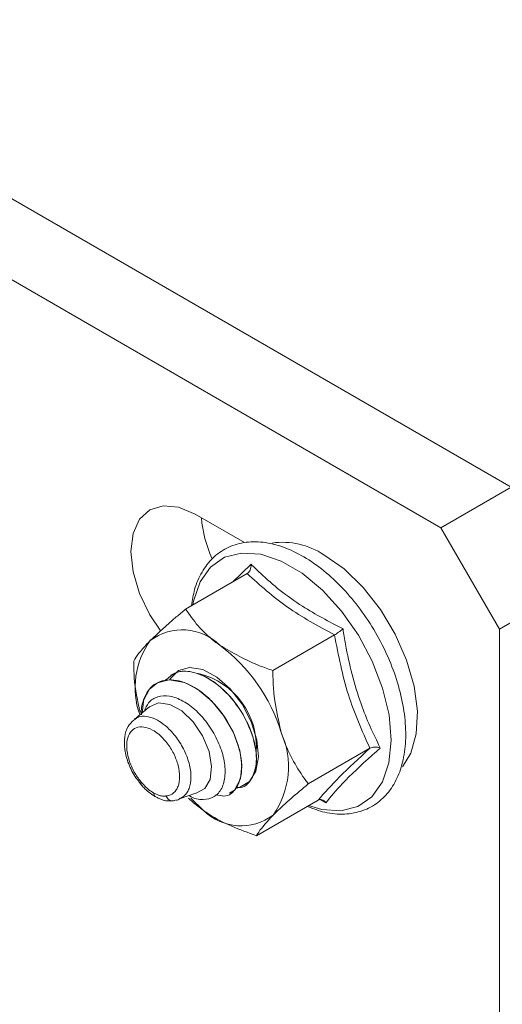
# Model space of a CAD drawing. Header units: millimetres. Extents: x 15 to 1486, y -3131 to -190.
# Tile 25 of 83: x 680 to 710, y -1970 to -1911. Entities that reach past the tile are written whole.
import ezdxf

# ---------------------------------------------------------------- set-up
doc = ezdxf.new("R2010")
doc.units = ezdxf.units.MM

msp = doc.modelspace()

# ---------------------------------------------------------------- linework, layer by layer
at = {"color": 7, "linetype": 'Continuous', "lineweight": 15}
for p, q in [((628.799, -1892.318), (710.117, -1939.262)), ((624.557, -1894.767), (705.874, -1941.711)), ((705.874, -1941.711), (710.117, -1939.262)), ((691.025, -1940.896), (693.991, -1942.608)), ((709.41, -1947.835), (705.874, -1941.711)), ((694.161, -1944.476), (690.439, -1946.625)), ((713.652, -1945.385), (709.41, -1947.835)), ((699.438, -1948.185), (695.715, -1950.333)), ((709.41, -1947.835), (709.41, -2041.737)), ((689.558, -1950.595), (689.551, -1950.599)), ((687.912, -1952.045), (687.807, -1952.9)), ((701.579, -1955.028), (697.857, -1957.177)), ((693.992, -1957.273), (694, -1957.268)), ((690.133, -1958.071), (691.056, -1957.74)), ((693.109, -1957.783), (693.116, -1957.779)), ((689.779, -1958.175), (689.778, -1958.175)), ((690.615, -1958.043), (690.681, -1958.106)), ((691.518, -1958.785), (690.746, -1958.038)), ((698.444, -1958.164), (694.722, -1960.313)), ((698.909, -1958.315), (698.555, -1958.129))]:
    msp.add_line(p, q, dxfattribs=at)
at = {"color": 8, "linetype": 'Continuous', "lineweight": 15}
msp.add_line((693.267, -1944.993), (694.404, -1943.917), dxfattribs=at)
at = {"color": 7, "linetype": 'Continuous', "lineweight": 15, "flags": 128}
for points in [[(688.932, -1947.963), (688.275, -1946.975), (687.657, -1945.688), (687.268, -1944.38), (687.136, -1943.142), (687.268, -1942.056), (687.657, -1941.197), (688.275, -1940.624), (689.08, -1940.375), (690.018, -1940.468), (691.025, -1940.896)], [(698.803, -1943.345), (700.019, -1944.199), (701.178, -1945.32), (702.226, -1946.653), (703.114, -1948.137), (703.801, -1949.702), (704.254, -1951.276), (704.452, -1952.784), (704.385, -1954.156), (704.058, -1955.328), (703.558, -1956.16)], [(693.502, -1957.432), (693.703, -1957.391), (694.297, -1957.042), (694.688, -1956.406), (694.842, -1955.537), (694.744, -1954.513), (694.404, -1953.426), (693.851, -1952.372), (693.136, -1951.444), (692.32, -1950.725), (691.478, -1950.279), (690.683, -1950.145), (690.007, -1950.336), (689.509, -1950.834), (689.501, -1950.848)], [(693.098, -1957.748), (693.389, -1957.561), (693.751, -1956.872), (693.835, -1956.039), (693.711, -1955.173), (693.305, -1954.035), (692.736, -1953.046), (692.019, -1952.177), (691.149, -1951.455), (690.376, -1951.057), (689.447, -1950.892), (688.739, -1951.07), (688.249, -1951.466), (687.872, -1952.176), (687.872, -1952.176)], [(688.228, -1952.542), (688.252, -1952.521), (688.801, -1952.29), (689.479, -1952.378), (690.204, -1952.777), (690.894, -1953.438), (691.466, -1954.284), (691.854, -1955.217), (692.012, -1956.126), (691.922, -1956.906), (691.595, -1957.465), (691.068, -1957.738), (691.056, -1957.74)], [(690.615, -1958.043), (690.926, -1958.323), (691.518, -1958.785)]]:
    msp.add_lwpolyline(points, dxfattribs=at)
at = {"color": 8, "linetype": 'Continuous', "lineweight": 15, "flags": 128}
msp.add_lwpolyline([(697.871, -1958.495), (698.669, -1958.728), (699.825, -1958.806), (700.849, -1958.545), (701.698, -1957.954), (702.333, -1957.06), (702.727, -1955.903), (702.864, -1954.532), (702.736, -1953.007), (702.35, -1951.396), (701.723, -1949.768), (700.881, -1948.195), (699.862, -1946.746), (698.71, -1945.483), (697.476, -1944.462), (696.213, -1943.728), (694.977, -1943.312), (693.821, -1943.234), (692.797, -1943.495), (691.949, -1944.086), (691.313, -1944.979), (690.919, -1946.137), (690.874, -1946.374)], dxfattribs=at)
at = {"color": 7, "linetype": 'Continuous', "lineweight": 15}
for centre, radius, start, end in [((699.191, -1940.391), 7.83, 185.26242, 203.78667), ((696.283, -1947.167), 4.579, 56.60081, 97.76095), ((690.242, -1951.116), 3.239, 45.50527, 126.70686), ((692.244, -1951.368), 4.86, 144.1209, 199.5374), ((686.253, -1957.147), 10.428, 17.09342, 53.1177), ((690.174, -1954.94), 4.543, 355.87226, 76.58079), ((690.117, -1952.79), 2.328, 161.31926, 164.70182), ((691.587, -1956.14), 5.07, 324.67853, 23.95225), ((693.788, -1956.475), 3.239, 225.50527, 306.70686)]:
    msp.add_arc(centre, radius, start, end, dxfattribs=at)
for points, knots in [([(697.797, -1958.538), (698.15, -1958.673), (698.915, -1958.966), (700.051, -1959.052), (701.149, -1958.853), (702.09, -1958.345), (702.833, -1957.582), (703.367, -1956.601), (703.687, -1955.425), (703.782, -1954.079), (703.645, -1952.608), (703.282, -1951.07), (702.708, -1949.522), (701.944, -1948.019), (701.017, -1946.611), (699.959, -1945.348), (698.804, -1944.272), (697.586, -1943.423), (696.344, -1942.835), (695.117, -1942.537), (693.954, -1942.553), (692.914, -1942.886), (692.049, -1943.502), (691.397, -1944.361), (690.963, -1945.334), (690.853, -1946.081), (690.804, -1946.414)], [0, 0, 0, 0, 0.037123, 0.080476, 0.122942, 0.16406, 0.204456, 0.245008, 0.286583, 0.329146, 0.372168, 0.41521, 0.45817, 0.50107, 0.543964, 0.586907, 0.629956, 0.673178, 0.71661, 0.760138, 0.803224, 0.845142, 0.885831, 0.926158, 0.96707, 1, 1, 1, 1]), ([(694.161, -1944.476), (694.197, -1944.449), (694.269, -1944.396), (694.347, -1944.259), (694.396, -1944.098), (694.405, -1943.978), (694.404, -1943.918), (694.404, -1943.917)], [0, 0, 0, 0, 0.236168, 0.471367, 0.732415, 0.993147, 1, 1, 1, 1]), ([(694.404, -1943.917), (694.586, -1944.097), (695.501, -1945.001), (697.246, -1946.403), (699.117, -1947.38), (699.954, -1947.817)], [0, 0, 0, 0, 0.120964, 0.606826, 1, 1, 1, 1]), ([(699.438, -1948.185), (698.452, -1947.646), (696.449, -1946.551), (694.932, -1945.175), (694.161, -1944.476)], [0, 0, 0, 0, 0.49217, 1, 1, 1, 1]), ([(688.306, -1948.52), (688.79, -1948.065), (689.42, -1947.475), (690.248, -1946.785), (690.439, -1946.625)], [0, 0, 0, 0, 0.769007, 1, 1, 1, 1]), ([(690.439, -1946.625), (690.674, -1946.963), (691.15, -1947.646), (691.903, -1948.364), (692.405, -1948.728), (692.511, -1948.806)], [0, 0, 0, 0, 0.434794, 0.879848, 1, 1, 1, 1]), ([(699.954, -1947.817), (699.953, -1947.818), (699.915, -1947.85), (699.831, -1947.918), (699.696, -1948.017), (699.557, -1948.112), (699.478, -1948.16), (699.438, -1948.185)], [0, 0, 0, 0, 0.0068529, 0.2675854, 0.5286326, 0.7638316, 1, 1, 1, 1]), ([(701.579, -1955.028), (701.107, -1953.975), (700.149, -1951.836), (699.677, -1949.414), (699.438, -1948.185)], [0, 0, 0, 0, 0.49217, 1, 1, 1, 1]), ([(699.954, -1947.817), (700.003, -1948.127), (700.151, -1949.057), (700.478, -1950.587), (700.985, -1952.241), (701.574, -1953.718), (701.995, -1954.583), (702.207, -1955.017)], [0, 0, 0, 0, 0.120864, 0.362778, 0.606919, 0.802959, 1, 1, 1, 1]), ([(687.304, -1949.761), (687.389, -1949.619), (687.561, -1949.332), (687.949, -1948.881), (688.244, -1948.583), (688.306, -1948.52)], [0, 0, 0, 0, 0.4347938, 0.8798477, 1, 1, 1, 1]), ([(692.511, -1948.806), (693.278, -1949.254), (694.275, -1949.837), (695.445, -1950.24), (695.715, -1950.333)], [0, 0, 0, 0, 0.769007, 1, 1, 1, 1]), ([(687.304, -1949.761), (687.307, -1950.1), (687.317, -1951.155), (687.542, -1952.162), (687.695, -1952.846)], [0, 0, 0, 0, 0.321212, 1, 1, 1, 1]), ([(689.191, -1950.957), (689.411, -1950.753), (689.899, -1950.302), (691.067, -1950.391), (692.435, -1951.127), (693.754, -1952.566), (694.587, -1954.325), (694.801, -1955.9), (694.456, -1956.94), (693.944, -1957.483), (693.531, -1957.389), (693.476, -1957.376)], [0, 0, 0, 0, 0.099582, 0.220691, 0.339726, 0.481534, 0.622545, 0.741885, 0.862839, 0.981902, 1, 1, 1, 1]), ([(693.984, -1957.239), (694.043, -1957.216), (694.254, -1957.134), (694.552, -1956.7), (694.75, -1955.998), (694.711, -1955.225), (694.587, -1954.583), (694.352, -1953.83), (694.004, -1953.129), (693.708, -1952.665), (693.621, -1952.537), (693.586, -1952.487), (693.578, -1952.476), (693.577, -1952.474), (693.576, -1952.474), (693.576, -1952.474), (693.576, -1952.474), (693.576, -1952.474), (693.576, -1952.473), (693.576, -1952.473), (693.574, -1952.471), (693.569, -1952.463), (693.495, -1952.359), (693.119, -1951.862), (692.422, -1951.171), (691.543, -1950.63), (690.697, -1950.356), (690.017, -1950.345), (689.668, -1950.561), (689.572, -1950.62)], [0, 0, 0, 0, 0.028037, 0.09984, 0.214863, 0.289602, 0.327894, 0.394293, 0.491686, 0.514512, 0.525926, 0.52878, 0.529136, 0.529225, 0.529248, 0.529259, 0.529261, 0.529262, 0.529272, 0.529312, 0.529475, 0.529822, 0.531477, 0.560091, 0.679551, 0.768896, 0.841194, 0.956251, 1, 1, 1, 1]), ([(695.715, -1950.333), (695.72, -1950.672), (695.736, -1951.955), (696.015, -1953.18), (696.22, -1954.082)], [0, 0, 0, 0, 0.263898, 1, 1, 1, 1]), ([(687.912, -1952.045), (687.991, -1951.878), (688.237, -1951.354), (688.979, -1950.849), (690.175, -1950.891), (691.554, -1951.641), (692.869, -1953.075), (693.704, -1954.837), (693.915, -1956.405), (693.579, -1957.469), (692.971, -1958.018), (692.439, -1957.871), (692.273, -1957.825)], [0, 0, 0, 0, 0.050266, 0.157449, 0.266432, 0.373548, 0.501157, 0.628049, 0.73544, 0.844283, 0.951424, 1, 1, 1, 1]), ([(687.945, -1952.782), (688.021, -1952.604), (688.196, -1952.194), (688.737, -1951.878), (689.461, -1951.828), (690.282, -1952.13), (691.111, -1952.74), (691.857, -1953.601), (692.437, -1954.624), (692.791, -1955.69), (692.866, -1956.685), (692.664, -1957.489), (692.193, -1958.017), (691.508, -1958.157), (690.952, -1958.093), (690.656, -1957.895), (690.645, -1957.888)], [0, 0, 0, 0, 0.055604, 0.128636, 0.202771, 0.278059, 0.353616, 0.431147, 0.508637, 0.587912, 0.667671, 0.748348, 0.830361, 0.912474, 0.996729, 1, 1, 1, 1]), ([(688.228, -1952.542), (688.025, -1952.721), (687.742, -1952.97), (687.416, -1953.218), (687.324, -1953.288)], [0, 0, 0, 0, 0.716564, 1, 1, 1, 1]), ([(687.773, -1953.007), (687.773, -1953.005), (687.732, -1952.688), (687.802, -1952.431), (687.872, -1952.176)], [0, 0, 0, 0, 0.007477, 1, 1, 1, 1]), ([(687.308, -1953.331), (687.18, -1953.451), (686.9, -1953.714), (686.725, -1954.344), (686.729, -1955.113), (686.966, -1955.975), (687.333, -1956.703), (687.634, -1957.065), (687.738, -1957.189)], [0, 0, 0, 0, 0.143437, 0.314107, 0.500149, 0.697348, 0.895737, 1, 1, 1, 1]), ([(689.266, -1957.911), (689.355, -1957.894), (689.598, -1957.848), (689.839, -1957.628), (690.028, -1957.254), (690.109, -1956.766), (690.016, -1956.071), (689.745, -1955.348), (689.329, -1954.684), (688.87, -1954.207), (688.387, -1953.876), (687.905, -1953.706), (687.436, -1953.753), (687.084, -1954.029), (686.885, -1954.505), (686.864, -1955.134), (687.029, -1955.846), (687.341, -1956.534), (687.63, -1956.912), (687.762, -1957.085)], [0, 0, 0, 0, 0.0376858, 0.1025273, 0.1345926, 0.1994144, 0.2645253, 0.3292658, 0.3931404, 0.4561366, 0.5000968, 0.5627742, 0.6254576, 0.6880844, 0.7512452, 0.8153071, 0.8801561, 0.9452614, 1, 1, 1, 1]), ([(696.22, -1954.082), (696.269, -1954.23), (696.625, -1955.306), (697.223, -1956.329), (697.808, -1957.112), (697.857, -1957.177)], [0, 0, 0, 0, 0.127944, 0.927356, 1, 1, 1, 1]), ([(698.444, -1958.164), (698.838, -1957.719), (699.638, -1956.815), (700.925, -1955.63), (701.579, -1955.028)], [0, 0, 0, 0, 0.49217, 1, 1, 1, 1]), ([(702.207, -1955.017), (702.035, -1955.169), (701.171, -1955.931), (699.921, -1957.109), (699.222, -1957.943), (698.909, -1958.315)], [0, 0, 0, 0, 0.120964, 0.606826, 1, 1, 1, 1]), ([(702.207, -1955.017), (702.206, -1955.016), (702.151, -1954.997), (702.037, -1954.967), (701.866, -1954.955), (701.704, -1954.972), (701.621, -1955.01), (701.579, -1955.028)], [0, 0, 0, 0, 0.006853, 0.267585, 0.528633, 0.763832, 1, 1, 1, 1]), ([(687.733, -1957.193), (687.73, -1957.191), (687.715, -1957.18), (687.73, -1957.142), (687.75, -1957.103), (687.759, -1957.09), (687.762, -1957.085)], [0, 0, 0, 0, 0.173588, 0.738663, 0.90193, 1, 1, 1, 1]), ([(687.735, -1957.197), (687.791, -1957.265), (688.028, -1957.551), (688.358, -1957.818), (688.6, -1957.945), (688.634, -1957.963)], [0, 0, 0, 0, 0.211943, 0.8897376, 1, 1, 1, 1]), ([(687.762, -1957.085), (687.858, -1957.193), (688.019, -1957.376), (688.266, -1957.576), (688.425, -1957.68), (688.51, -1957.726), (688.524, -1957.733)], [0, 0, 0, 0, 0.401298, 0.674876, 0.948413, 1, 1, 1, 1]), ([(697.857, -1957.177), (697.502, -1957.475), (696.785, -1958.077), (696.103, -1958.697), (695.79, -1959.006), (695.724, -1959.072)], [0, 0, 0, 0, 0.434794, 0.879848, 1, 1, 1, 1]), ([(688.524, -1957.733), (688.592, -1957.768), (688.748, -1957.849), (688.981, -1957.913), (689.157, -1957.924), (689.247, -1957.913), (689.266, -1957.911)], [0, 0, 0, 0, 0.261201, 0.600248, 0.914316, 1, 1, 1, 1]), ([(688.524, -1957.733), (688.524, -1957.741), (688.525, -1957.759), (688.532, -1957.821), (688.56, -1957.908), (688.614, -1957.949), (688.64, -1957.969)], [0, 0, 0, 0, 0.0711442, 0.1658556, 0.5830219, 1, 1, 1, 1]), ([(688.642, -1957.967), (688.69, -1957.993), (688.922, -1958.122), (689.3, -1958.234), (689.571, -1958.204), (689.659, -1958.195)], [0, 0, 0, 0, 0.148738, 0.725474, 1, 1, 1, 1]), ([(689.778, -1958.175), (689.735, -1958.189), (689.65, -1958.218), (689.513, -1958.189), (689.39, -1958.11), (689.315, -1958.014), (689.279, -1957.943), (689.269, -1957.92), (689.266, -1957.911)], [0, 0, 0, 0, 0.224163, 0.448327, 0.672497, 0.896683, 0.960779, 1, 1, 1, 1]), ([(689.826, -1958.167), (689.879, -1958.162), (689.981, -1958.154), (690.071, -1958.084), (690.115, -1958.05)], [0, 0, 0, 0, 0.518631, 1, 1, 1, 1]), ([(698.909, -1958.315), (698.908, -1958.314), (698.878, -1958.272), (698.808, -1958.198), (698.689, -1958.134), (698.562, -1958.115), (698.483, -1958.148), (698.444, -1958.164)], [0, 0, 0, 0, 0.006853, 0.267585, 0.528633, 0.763832, 1, 1, 1, 1]), ([(694.722, -1960.313), (694.217, -1960.131), (693.196, -1959.762), (692.149, -1959.214), (691.629, -1958.861), (691.518, -1958.785)], [0, 0, 0, 0, 0.434794, 0.879848, 1, 1, 1, 1]), ([(695.724, -1959.072), (695.381, -1959.444), (694.935, -1959.929), (694.762, -1960.241), (694.722, -1960.313)], [0, 0, 0, 0, 0.769007, 1, 1, 1, 1])]:
    msp.add_open_spline(points, degree=3, knots=knots, dxfattribs=at)
at = {"color": 8, "linetype": 'Continuous', "lineweight": 15}
msp.add_open_spline([(687.349, -1953.32), (687.411, -1953.264), (687.605, -1953.086), (688.095, -1953.076), (688.675, -1953.274), (689.267, -1953.68), (689.83, -1954.26), (690.344, -1955.066), (690.682, -1955.941), (690.803, -1956.783), (690.705, -1957.369), (690.494, -1957.812), (690.282, -1957.954), (690.147, -1958.045)], degree=3, knots=[0, 0, 0, 0, 0.048503, 0.151684, 0.25481, 0.327125, 0.430826, 0.535887, 0.642148, 0.748787, 0.854854, 0.90734, 1, 1, 1, 1], dxfattribs=at)

doc.saveas('drawing.dxf')
